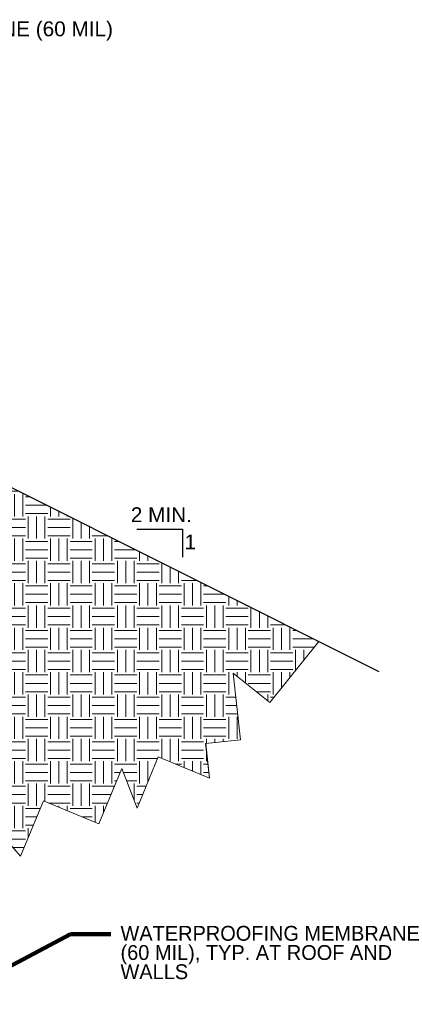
# Model space of a CAD drawing. Header units: inches. Extents: x 804 to 1243, y 182 to 489.
# Tile 20 of 20: x 1182 to 1233, y 340 to 473. Entities that reach past the tile are written whole.
import ezdxf

# ---------------------------------------------------------------- set-up
doc = ezdxf.new("R2010")
doc.units = ezdxf.units.IN
doc.header["$LTSCALE"] = 0.25
doc.header["$MEASUREMENT"] = 0
for name, color, linetype, lineweight in [('A-ANNO-NPLT', 7, 'Continuous', 18), ('G-ANNO-PATT', 9, 'Continuous', 18), ('G-ANNO-TEXT', 7, 'Continuous', 30)]:
    doc.layers.add(name, color=color, linetype=linetype, lineweight=lineweight)
doc.styles.add("3 4 1'-0", font='arial.ttf', dxfattribs={"height": 2})
doc.styles.add("3 4 1'-0_0", font='arial.ttf')
doc.dimstyles.new("3 4 1'-0", dxfattribs={"dimtxt": 2, "dimasz": 3, "dimexe": 1, "dimexo": 1, "dimgap": 1, "dimtad": 1, "dimdec": 4, "dimzin": 11, "dimdsep": 46, "dimlunit": 4, "dimtxsty": "3 4 1'-0", "dimcen": 0, "dimadec": 4, "dimazin": 3, "dimtfac": 1, "dimtdec": 0, "dimtofl": 0, "dimtmove": 0, "dimatfit": 3, "dimfxl": 1, "dimfrac": 2, "dimtolj": 1, "dimtzin": 11, "dimarcsym": 0})

# ---------------------------------------------------------------- blocks, each defined once
blk = doc.blocks.new('23')
at = {"layer": 'G-ANNO-PATT', "elevation": 3.51971, "flags": 128}
blk.add_lwpolyline([(1154.71968, 394.58948), (1155.5745, 393.84531), (1176.84468, 393.84531), (1176.84468, 365.30605), (1176.48774, 366.30955), (1181.88843, 360.12954), (1184.97641, 367.59542), (1192.44228, 364.50745), (1195.53026, 371.97332), (1197.5677, 366.62878), (1200.41956, 373.51799), (1207.30877, 370.66613), (1206.81236, 375.33858), (1211.48481, 375.83498), (1210.53108, 384.81199), (1215.47345, 380.85514), (1222.06495, 389.08837), (1176.55106, 411.84531), (1154.71968, 411.84531)], dxfattribs=at)
at = {"layer": 'G-ANNO-TEXT'}
for p, q in [((1176.55106, 411.84531, 3.51971), (1230.14383, 385.04892, 3.51971)), ((1197.549, 404.18846, 3.51971), (1203.67437, 404.18846, 3.51971)), ((1203.67437, 404.18846, 3.51971), (1203.67437, 400.41429, 3.51971))]:
    blk.add_line(p, q, dxfattribs=at)
at = {"layer": 'G-ANNO-TEXT', "color": 7, "char_height": 2, "attachment_point": 1, "style": "3 4 1'-0"}
for s, insert, line_spacing_factor in [('WATERPROOFING MEMBRANE (60 MIL)', (1141.24182, 472.63145, 3.51971), 0.6), ('2 MIN.', (1196.73094, 407.15451, 3.51971), 0.6), ('1', (1203.96991, 403.47981, 3.51971), 0.6), ('WATERPROOFING MEMBRANE\\P(60 MIL), TYP. AT ROOF AND\\PWALLS', (1195.34104, 350.75043, 3.51971), 0.776524)]:
    blk.add_mtext(s, dxfattribs=dict(at, insert=insert, line_spacing_factor=line_spacing_factor))
at = {"layer": 'G-ANNO-TEXT'}
blk.add_leader([(1170.84468, 340.18362, 3.51971), (1188.61239, 349.64524, 3.51971), (1194.02491, 349.64524, 3.51971)], dimstyle="3 4 1'-0", override={"dimscale": 1, "dimgap": 2, "dimclrd": 256, "dimlwd": 65535}, dxfattribs=at)

msp = doc.modelspace()

# ---------------------------------------------------------------- hatches: boundary and pattern name
at = {"layer": 'A-ANNO-NPLT'}
h = msp.add_hatch(dxfattribs=at)
h.set_pattern_fill('EARTH', color=256, scale=0.160006, style=0, pattern_type=2)
h.set_pattern_definition([(90, (1194.1616, 411.93), (-6.00027, -6.00027), [3.0001, -3.00016]), (90, (1197.162, 408.93), (-6.00027, -6.00027), [3.0001, -3.00016]), (90, (1193.0366, 411.93), (-6.00027, -6.00027), [3.0001, -3.00016]), (90, (1196.0367, 408.93), (-6.00027, -6.00027), [3.0001, -3.00016]), (90, (1191.9115, 411.93), (-6.00027, -6.00027), [3.0001, -3.00016]), (90, (1194.9116, 408.93), (-6.0003, -6.0003), [3.0001, -3.00016]), (0, (1194.5366, 414.555), (-6.00027, -6.00027), [3.0001, -3.00016]), (0, (1191.5365, 411.555), (-6.0003, -6.0003), [3.0001, -3.00016]), (0, (1194.5366, 413.43), (-6.00027, -6.00027), [3.0001, -3.00016]), (0, (1191.5365, 410.43), (-6.0003, -6.0003), [3.0001, -3.00016]), (0, (1194.5366, 412.305), (-6.00027, -6.00027), [3.0001, -3.00016]), (0, (1191.5365, 409.305), (-6.0003, -6.0003), [3.0001, -3.00016])])
h.paths.add_polyline_path([(1181.8865321, 360.1285939), (1184.9746356, 367.5947708), (1192.4407965, 364.5066673), (1195.5289001, 371.9728443), (1197.5664029, 366.6280934), (1200.4183853, 373.51756), (1207.3078519, 370.6655937), (1206.8114327, 375.3382225), (1211.4840615, 375.8346417), (1210.5302966, 384.8119971), (1215.4728558, 380.854996), (1222.0645989, 389.0885466), (1176.5489496, 411.8463713), (1154.7167287, 411.8463713), (1154.7167287, 394.5898635), (1155.5715778, 393.8456747), (1176.8425929, 393.8456747), (1176.8425929, 365.9003853)])

# ---------------------------------------------------------------- linework, layer by layer
at = {"layer": 'A-ANNO-NPLT', "color": 7}
for p, q in [((1176.5489496, 411.8463713, 3.519705), (1230.1438076, 385.0489343, 3.519705)), ((1197.5477142, 404.189211, 3.519705), (1203.6733112, 404.189211, 3.519705)), ((1203.6733112, 404.189211, 3.519705), (1203.6733112, 400.4149049, 3.519705))]:
    msp.add_line(p, q, dxfattribs=at)
at = {"layer": 'A-ANNO-NPLT', "color": 7, "elevation": 3.519705, "flags": 128}
msp.add_lwpolyline([(1181.8865321, 360.1285939), (1184.9746356, 367.5947708), (1192.4407965, 364.5066673), (1195.5289001, 371.9728443), (1197.5664029, 366.6280934), (1200.4183853, 373.51756), (1207.3078519, 370.6655937), (1206.8114327, 375.3382225), (1211.4840615, 375.8346417), (1210.5302966, 384.8119971), (1215.4728558, 380.854996), (1222.0645989, 389.0885466), (1176.5489496, 411.8463713), (1154.7167287, 411.8463713), (1154.7167287, 394.5898635), (1155.5715778, 393.8456747), (1176.8425929, 393.8456747), (1176.8425929, 365.9003853)], close=True, dxfattribs=at)
msp.add_lwpolyline([(1154.7167287, 394.5898635), (1155.5715778, 393.8456747), (1176.8425929, 393.8456747), (1176.8425929, 365.3053062), (1176.4856351, 366.3088491), (1181.8865321, 360.1285939), (1184.9746356, 367.5947708), (1192.4407965, 364.5066673), (1195.5289001, 371.9728443), (1197.5664029, 366.6280934), (1200.4183853, 373.51756), (1207.3078519, 370.6655937), (1206.8114327, 375.3382225), (1211.4840615, 375.8346417), (1210.5302966, 384.8119971), (1215.4728558, 380.854996), (1222.0645989, 389.0885466), (1176.5489496, 411.8463713), (1154.7167287, 411.8463713)], dxfattribs=at)

# ---------------------------------------------------------------- block references
msp.add_blockref('23', (0, 0))

# ---------------------------------------------------------------- texts
at = {"layer": 'A-ANNO-NPLT', "color": 7, "insert": (1203.9688747, 403.4805436, 3.519705), "char_height": 2.0000774, "attachment_point": 1, "line_spacing_factor": 0.6, "style": "3 4 1'-0"}
msp.add_mtext('1', dxfattribs=at)

# ---------------------------------------------------------------- leaders
at = {"layer": 'A-ANNO-NPLT', "color": 7}
msp.add_leader([(1170.8423607, 340.181902, 3.519705), (1188.6107603, 349.6438842, 3.519705), (1194.0234818, 349.6438842, 3.519705)], dimstyle="3 4 1'-0", override={"dimscale": 1, "dimtxt": 0.125, "dimasz": 0.1875, "dimgap": 0.125, "dimtxsty": "3 4 1'-0_0", "dimlwd": 65535}, dxfattribs=at)

doc.saveas('drawing.dxf')
